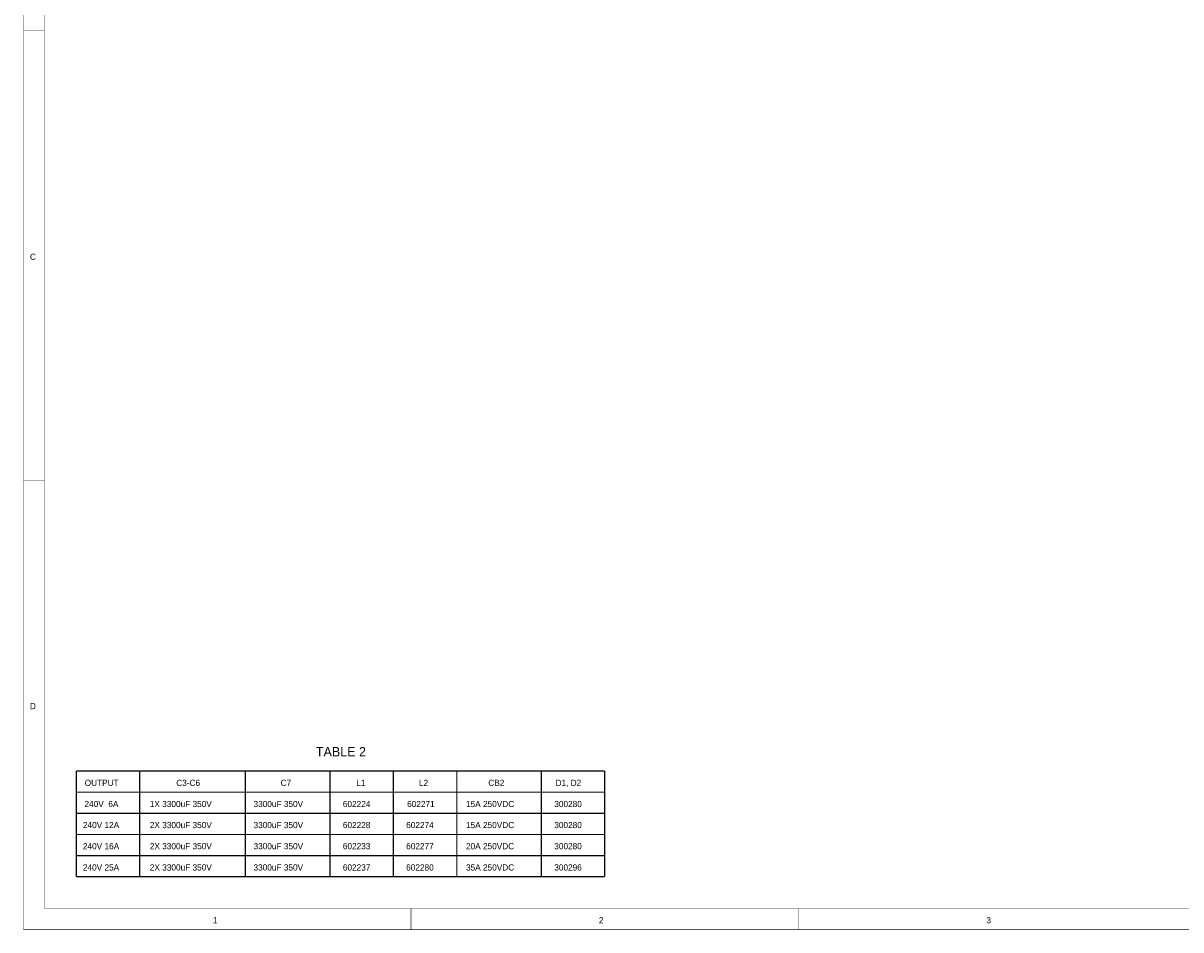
# Model space of a CAD drawing. Extents: x 0 to 22, y 0 to 17.
# Tile 1 of 58: x 0 to 10.9, y 0 to 8.6. Entities that reach past the tile are written whole.
import ezdxf

# ---------------------------------------------------------------- set-up
doc = ezdxf.new("R2010")
doc.units = 0
doc.layers.add('SHEET', color=255, linetype='CONTINUOUS')

msp = doc.modelspace()

# ---------------------------------------------------------------- linework, layer by layer
at = {"layer": 'SHEET', "const_width": 0.0039}
for points in [[(0.001, 17), (0.001, 0), (21.999, 0), (21.999, 17), (0.001, 17), (0.001, 17)], [(0.001, 17), (21.999, 17), (21.999, 0), (0.001, 0), (0.001, 17)], [(0.201, 16.8), (0.201, 0.199), (21.8, 0.199), (21.8, 16.8), (0.201, 16.8), (0.201, 16.8)], [(0.201, 16.8), (21.8, 16.8), (21.8, 0.199), (0.201, 0.199), (0.201, 16.8)]]:
    msp.add_lwpolyline(points, close=True, dxfattribs=at)
at = {"layer": 'SHEET'}
for points, const_width in [([(0.001, 8.5), (0.201, 8.5)], 0.0039), ([(0.001, 4.25), (0.201, 4.25)], 0.0039), ([(0.501, 0.5), (0.501, 1.5)], 0.0118), ([(0.501, 1.5), (5.5, 1.5)], 0.0118), ([(1.101, 0.5), (1.101, 1.5)], 0.0118), ([(2.101, 0.5), (2.101, 1.5)], 0.0118), ([(2.901, 0.5), (2.901, 1.5)], 0.0118), ([(3.501, 0.5), (3.501, 1.5)], 0.0118), ([(4.101, 0.5), (4.101, 1.5)], 0.0118), ([(4.901, 0.5), (4.901, 1.5)], 0.0118), ([(5.5, 1.5), (5.5, 0.5)], 0.0118), ([(0.501, 1.3), (5.5, 1.3)], 0.0118), ([(0.501, 1.099), (5.5, 1.099)], 0.0118), ([(0.501, 0.9), (5.5, 0.9)], 0.0118), ([(0.501, 0.699), (5.5, 0.699)], 0.0118), ([(5.5, 0.5), (0.501, 0.5)], 0.0118), ([(3.668, 0), (3.668, 0.199)], 0.0039), ([(7.334, 0), (7.334, 0.199)], 0.0039)]:
    msp.add_lwpolyline(points, dxfattribs=dict(at, const_width=const_width))

# ---------------------------------------------------------------- texts
for s, height, p in [('C', 0.0584, (0.063, 6.334)), ('D', 0.0584, (0.063, 2.085)), ('TABLE 2', 0.0885, (2.768, 1.638)), ('OUTPUT', 0.0584, (0.581, 1.359)), ('C3-C6', 0.0584, (1.447, 1.359)), ('C7', 0.0584, (2.434, 1.359)), ('L1', 0.0584, (3.15, 1.359)), ('L2', 0.0584, (3.743, 1.359)), ('CB2', 0.0584, (4.399, 1.359)), ('D1, D2', 0.0584, (5.035, 1.359)), ('240V  6A', 0.0584, (0.579, 1.159)), ('1X 3300uF 350V', 0.05843, (1.197, 1.159)), ('3300uF 350V', 0.05843, (2.178, 1.159)), ('602224', 0.0584, (3.023, 1.159)), ('602271', 0.0584, (3.631, 1.159)), ('15A 250VDC', 0.0584, (4.188, 1.159)), ('300280', 0.0584, (5.023, 1.159)), ('240V 12A', 0.0584, (0.564, 0.96)), ('2X 3300uF 350V', 0.05843, (1.197, 0.96)), ('3300uF 350V', 0.05843, (2.178, 0.96)), ('602228', 0.0584, (3.023, 0.96)), ('602274', 0.0584, (3.622, 0.96)), ('15A 250VDC', 0.0584, (4.188, 0.96)), ('300280', 0.0584, (5.023, 0.96)), ('240V 16A', 0.0584, (0.564, 0.76)), ('2X 3300uF 350V', 0.05843, (1.197, 0.76)), ('3300uF 350V', 0.05843, (2.178, 0.76)), ('602233', 0.0584, (3.023, 0.76)), ('602277', 0.0584, (3.622, 0.76)), ('20A 250VDC', 0.0584, (4.188, 0.76)), ('300280', 0.0584, (5.023, 0.76)), ('240V 25A', 0.0584, (0.564, 0.559)), ('2X 3300uF 350V', 0.05843, (1.197, 0.559)), ('3300uF 350V', 0.05843, (2.178, 0.559)), ('602237', 0.0584, (3.023, 0.559)), ('602280', 0.0584, (3.622, 0.559)), ('35A 250VDC', 0.0584, (4.188, 0.559)), ('300296', 0.0584, (5.023, 0.559)), ('1', 0.0584, (1.793, 0.06)), ('2', 0.0584, (5.445, 0.06)), ('3', 0.0584, (9.111, 0.06))]:
    msp.add_text(s, height=height, dxfattribs=at).set_placement(p)

doc.saveas('drawing.dxf')
